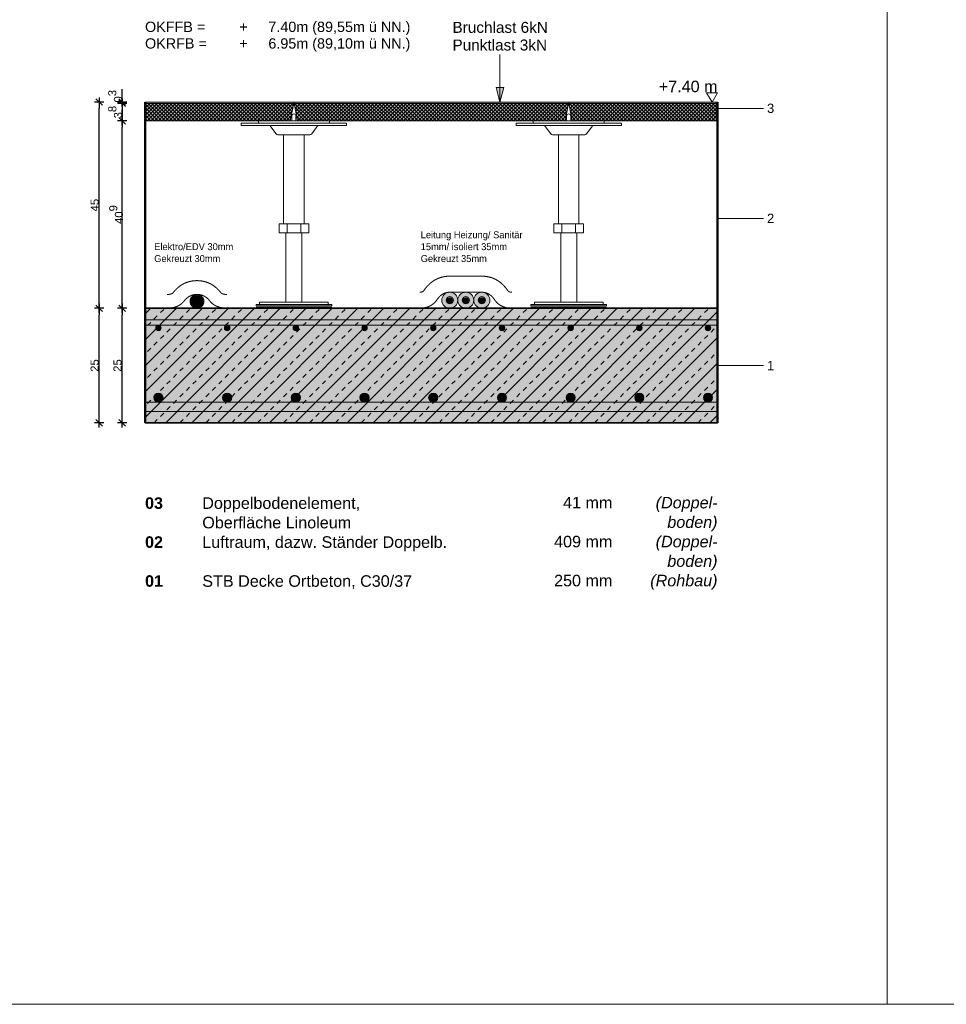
# Model space of a CAD drawing. Header units: metres. Extents: x 0.9 to 30.1, y -10.7 to 8.6.
# Tile 246 of 256: x 18.1 to 20.1, y 1.8 to 3.9. Entities that reach past the tile are written whole.
import ezdxf

# ---------------------------------------------------------------- set-up
doc = ezdxf.new("R2010")
doc.units = ezdxf.units.M
doc.header["$PDMODE"] = 1
doc.header["$PDSIZE"] = -2
doc.linetypes.add('ISO-03 Gestrichelt mit Abstand', pattern=[0.6096, 0.24384, -0.36576])
doc.layers.get('0').update_dxf_attribs({"lineweight": 25})
doc.layers.add('Bemaßung', color=7, linetype='Continuous', lineweight=9)
doc.layers.add('Keine', color=7, linetype='Continuous', lineweight=9)
doc.layers.get('0').freeze()
doc.styles.add('Arial', font='arial.ttf')
doc.styles.add('Arial (bold)', font='arialbd.ttf')
doc.styles.add('Arial (italic)', font='ariali.ttf')
doc.styles.add('Century Gothic', font='GOTHIC.TTF')
doc.dimstyles.new('boris100', dxfattribs={"dimtxt": 17.652669, "dimasz": 0.001414, "dimexe": 0.001, "dimexo": 0.01, "dimgap": 0.0001, "dimtad": 1, "dimdec": 4, "dimtxsty": 'Arial', "dimblk": 'VW_SLASH', "dimblk1": 'VW_SLASH', "dimblk2": 'VW_SLASH', "dimcen": 0, "dimdle": 0.001, "dimadec": 3, "dimazin": 0, "dimtfac": 0.8, "dimtdec": 4, "dimtix": 1, "dimtmove": 0, "dimatfit": 0, "dimldrblk": 'VW_FILLEDARROW', "dimfxl": 0.001, "dimfxlon": 1, "dimfrac": 2, "dimtolj": 1, "dimarcsym": 0})
pattern_1 = [(45, (0, 0), (0, -0.008), []), (-45, (0, 0), (0.008, 0), [])]

# ---------------------------------------------------------------- blocks, each defined once
blk = doc.blocks.new('VW_SLASH')
at = {"color": 0, "linetype": 'ByBlock', "lineweight": -2, "transparency": 16777216}
blk.add_line((0.71, 0), (-1, 0), dxfattribs=at)
at = {"color": 0, "linetype": 'Continuous', "lineweight": 20, "transparency": 16777216, "flags": 128}
blk.add_lwpolyline([(0.5, 0.5), (-0.5, -0.5)], dxfattribs=at)
blk = doc.blocks.new('*D85')
at = {"layer": 'Bemaßung', "color": 0, "lineweight": -2}
for p, q in [((18.2894, 3.7689), (18.2694, 3.7689)), ((18.2794, 3.333), (18.2794, 3.7548)), ((18.2894, 3.3189), (18.2694, 3.3189))]:
    blk.add_line(p, q, dxfattribs=at)
at = {"layer": 'Defpoints', "color": 0}
for p in [(18.2794, 3.7689), (18.3794, 3.7689), (18.3794, 3.3189)]:
    blk.add_point(p, dxfattribs=at)
at = {"layer": 'Bemaßung', "color": 0, "lineweight": -2, "xscale": 0.014138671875, "yscale": 0.014138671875, "zscale": 0.014138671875}
for p, rotation in [((18.2794, 3.7689), 90), ((18.2794, 3.3189), 270)]:
    blk.add_blockref('VW_SLASH', p, dxfattribs=dict(at, rotation=rotation))
at = {"layer": 'Bemaßung', "color": 0, "insert": (18.2694, 3.5439), "char_height": 0.01765, "attachment_point": 5, "rotation": 90, "style": 'Arial'}
blk.add_mtext('\\A1;45', dxfattribs=at)
blk = doc.blocks.new('VW_FILLEDARROW')
at = {"linetype": 'Continuous', "lineweight": 5, "true_color": 0xb9b9b9, "transparency": 16777216}
h = blk.add_hatch(dxfattribs=at)
h.set_pattern_fill('Dämm', color=9, style=0, pattern_type=2)
h.set_pattern_definition([(-45, (0, 0), (0.00053033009, 0.00053033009), []), (-135, (0, 0), (0.00053033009, -0.00053033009), [])])
h.paths.add_polyline_path([(-2.25, 0.6), (0, 0), (-2.25, -0.6)])
at = {"color": 0, "linetype": 'Continuous', "lineweight": 5, "transparency": 16777216, "flags": 128}
blk.add_lwpolyline([(-2.25, 0.6), (0, 0), (-2.25, -0.6)], close=True, dxfattribs=at)
blk = doc.blocks.new('*D86')
at = {"layer": 'Bemaßung', "color": 0, "lineweight": -2}
for p, q in [((18.2894, 3.3189), (18.2694, 3.3189)), ((18.2794, 3.083), (18.2794, 3.3048)), ((18.2894, 3.0689), (18.2694, 3.0689))]:
    blk.add_line(p, q, dxfattribs=at)
at = {"layer": 'Defpoints', "color": 0}
for p in [(18.2794, 3.3189), (18.3794, 3.3189), (18.3794, 3.0689)]:
    blk.add_point(p, dxfattribs=at)
at = {"layer": 'Bemaßung', "color": 0, "lineweight": -2, "xscale": 0.014138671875, "yscale": 0.014138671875, "zscale": 0.014138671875}
for p, rotation in [((18.2794, 3.3189), 90), ((18.2794, 3.0689), 270)]:
    blk.add_blockref('VW_SLASH', p, dxfattribs=dict(at, rotation=rotation))
at = {"layer": 'Bemaßung', "color": 0, "insert": (18.2694, 3.1939), "char_height": 0.01765, "attachment_point": 5, "rotation": 90, "style": 'Arial'}
blk.add_mtext('\\A1;25', dxfattribs=at)
blk = doc.blocks.new('*D87')
at = {"layer": 'Bemaßung', "color": 0, "lineweight": -2}
for p, q in [((18.3294, 3.783), (18.3294, 3.7972)), ((18.3394, 3.7689), (18.3194, 3.7689)), ((18.3394, 3.7659), (18.3194, 3.7659)), ((18.3294, 3.7659), (18.3294, 3.7689)), ((18.3294, 3.7518), (18.3294, 3.7376))]:
    blk.add_line(p, q, dxfattribs=at)
at = {"layer": 'Defpoints', "color": 0}
for p in [(18.3294, 3.7689), (18.3794, 3.7689), (18.3794, 3.7659)]:
    blk.add_point(p, dxfattribs=at)
at = {"layer": 'Bemaßung', "color": 0, "lineweight": -2, "xscale": 0.014138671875, "yscale": 0.014138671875, "zscale": 0.014138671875}
for p, rotation in [((18.3294, 3.7689), 270), ((18.3294, 3.7659), 90)]:
    blk.add_blockref('VW_SLASH', p, dxfattribs=dict(at, rotation=rotation))
at = {"layer": 'Bemaßung', "color": 0, "insert": (18.3142, 3.7815), "char_height": 0.017653, "attachment_point": 5, "rotation": 90, "style": 'Arial'}
blk.add_mtext('\\A1;0\\S3^ ;', dxfattribs=at)
blk = doc.blocks.new('*D88')
at = {"layer": 'Bemaßung', "color": 0, "lineweight": -2}
for p, q in [((18.3394, 3.7659), (18.3194, 3.7659)), ((18.3294, 3.742), (18.3294, 3.7518)), ((18.3394, 3.7279), (18.3194, 3.7279))]:
    blk.add_line(p, q, dxfattribs=at)
at = {"layer": 'Defpoints', "color": 0}
for p in [(18.3294, 3.7659), (18.3794, 3.7659), (18.3794, 3.7279)]:
    blk.add_point(p, dxfattribs=at)
at = {"layer": 'Bemaßung', "color": 0, "lineweight": -2, "xscale": 0.014138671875, "yscale": 0.014138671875, "zscale": 0.014138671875}
for p, rotation in [((18.3294, 3.7659), 90), ((18.3294, 3.7279), 270)]:
    blk.add_blockref('VW_SLASH', p, dxfattribs=dict(at, rotation=rotation))
at = {"layer": 'Bemaßung', "color": 0, "insert": (18.3143, 3.7469), "char_height": 0.017653, "attachment_point": 5, "rotation": 90, "style": 'Arial'}
blk.add_mtext('\\A1;3\\S8^ ;', dxfattribs=at)
blk = doc.blocks.new('*D89')
at = {"layer": 'Bemaßung', "color": 0, "lineweight": -2}
for p, q in [((18.3394, 3.7279), (18.3194, 3.7279)), ((18.3294, 3.333), (18.3294, 3.7138)), ((18.3394, 3.3189), (18.3194, 3.3189))]:
    blk.add_line(p, q, dxfattribs=at)
at = {"layer": 'Defpoints', "color": 0}
for p in [(18.3294, 3.7279), (18.3794, 3.7279), (18.3794, 3.3189)]:
    blk.add_point(p, dxfattribs=at)
at = {"layer": 'Bemaßung', "color": 0, "lineweight": -2, "xscale": 0.014138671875, "yscale": 0.014138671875, "zscale": 0.014138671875}
for p, rotation in [((18.3294, 3.7279), 90), ((18.3294, 3.3189), 270)]:
    blk.add_blockref('VW_SLASH', p, dxfattribs=dict(at, rotation=rotation))
at = {"layer": 'Bemaßung', "color": 0, "insert": (18.3163, 3.5234), "char_height": 0.017653, "attachment_point": 5, "rotation": 90, "style": 'Arial'}
blk.add_mtext('\\A1;40\\S9^ ;', dxfattribs=at)
blk = doc.blocks.new('*D90')
at = {"layer": 'Bemaßung', "color": 0, "lineweight": -2}
for p, q in [((18.3394, 3.3189), (18.3194, 3.3189)), ((18.3294, 3.083), (18.3294, 3.3048)), ((18.3394, 3.0689), (18.3194, 3.0689))]:
    blk.add_line(p, q, dxfattribs=at)
at = {"layer": 'Defpoints', "color": 0}
for p in [(18.3294, 3.3189), (18.3794, 3.3189), (18.3794, 3.0689)]:
    blk.add_point(p, dxfattribs=at)
at = {"layer": 'Bemaßung', "color": 0, "lineweight": -2, "xscale": 0.014138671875, "yscale": 0.014138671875, "zscale": 0.014138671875}
for p, rotation in [((18.3294, 3.3189), 90), ((18.3294, 3.0689), 270)]:
    blk.add_blockref('VW_SLASH', p, dxfattribs=dict(at, rotation=rotation))
at = {"layer": 'Bemaßung', "color": 0, "insert": (18.3194, 3.1939), "char_height": 0.01765, "attachment_point": 5, "rotation": 90, "style": 'Arial'}
blk.add_mtext('\\A1;25', dxfattribs=at)

msp = doc.modelspace()

# ---------------------------------------------------------------- hatches: boundary and pattern name
at = {"layer": 'Keine', "linetype": 'Continuous', "lineweight": 0, "transparency": 33554687}
msp.add_hatch(color=7, dxfattribs=at).paths.add_polyline_path([(19.16291, 3.80066), (19.1544, 3.76891), (19.14589, 3.80066)])
at = {"layer": 'Keine', "linetype": 'Continuous', "lineweight": 0, "true_color": 0xffaa00, "transparency": 33554687}
for points in [[(18.3794, 3.76891), (18.7044, 3.76891), (18.7044, 3.76591), (18.3794, 3.76591)], [(18.7044, 3.76891), (19.3044, 3.76891), (19.3044, 3.76591), (18.7044, 3.76591)], [(19.3044, 3.76891), (19.6294, 3.76891), (19.6294, 3.76591), (19.3044, 3.76591)]]:
    msp.add_hatch(color=40, dxfattribs=at).paths.add_polyline_path(points)
at = {"layer": 'Keine', "linetype": 'Continuous', "lineweight": 0, "true_color": 0xeeeeee, "transparency": 33554687}
for points in [[(18.69664, 3.72791), (18.70405, 3.76591), (18.3794, 3.76591), (18.3794, 3.72791)], [(19.29664, 3.72791), (19.30405, 3.76591), (18.70475, 3.76591), (18.71216, 3.72791)], [(19.6294, 3.72791), (19.6294, 3.76591), (19.30475, 3.76591), (19.31216, 3.72791)], [(18.48657, 3.34473), (18.48731, 3.34513), (18.48805, 3.34547), (18.48881, 3.34575), (18.48959, 3.34599), (18.49037, 3.34617), (18.49118, 3.3463), (18.49199, 3.34638), (18.49282, 3.34641), (18.49365, 3.34638), (18.49447, 3.3463), (18.49527, 3.34617), (18.49606, 3.34599), (18.49684, 3.34575), (18.4976, 3.34547), (18.49834, 3.34513), (18.49907, 3.34473), (18.49978, 3.3443), (18.50045, 3.34382), (18.50108, 3.3433), (18.50167, 3.34275), (18.50222, 3.34216), (18.50274, 3.34153), (18.50321, 3.34086), (18.50365, 3.34016), (18.50404, 3.33943), (18.50438, 3.33868), (18.50467, 3.33792), (18.50491, 3.33714), (18.50509, 3.33636), (18.50522, 3.33555), (18.5053, 3.33474), (18.50532, 3.33391), (18.5053, 3.33308), (18.50522, 3.33226), (18.50509, 3.33146), (18.50491, 3.33067), (18.50467, 3.3299), (18.50438, 3.32914), (18.50404, 3.32839), (18.50365, 3.32766), (18.50321, 3.32695), (18.50274, 3.32628), (18.50222, 3.32565), (18.50167, 3.32506), (18.50108, 3.32451), (18.50045, 3.324), (18.49978, 3.32352), (18.49907, 3.32308), (18.49834, 3.32269), (18.4976, 3.32235), (18.49684, 3.32206), (18.49606, 3.32183), (18.49527, 3.32164), (18.49447, 3.32151), (18.49365, 3.32143), (18.49282, 3.32141), (18.49199, 3.32143), (18.49118, 3.32151), (18.49037, 3.32164), (18.48959, 3.32183), (18.48881, 3.32206), (18.48805, 3.32235), (18.48731, 3.32269), (18.48657, 3.32308), (18.48587, 3.32352), (18.4852, 3.324), (18.48457, 3.32451), (18.48398, 3.32506), (18.48343, 3.32565), (18.48291, 3.32628), (18.48244, 3.32695), (18.482, 3.32766), (18.48161, 3.32839), (18.48127, 3.32914), (18.48098, 3.3299), (18.48074, 3.33067), (18.48056, 3.33146), (18.48043, 3.33226), (18.48035, 3.33308), (18.48032, 3.33391), (18.48035, 3.33474), (18.48043, 3.33555), (18.48056, 3.33636), (18.48074, 3.33714), (18.48098, 3.33792), (18.48127, 3.33868), (18.48161, 3.33943), (18.482, 3.34016), (18.48244, 3.34086), (18.48291, 3.34153), (18.48343, 3.34216), (18.48398, 3.34275), (18.48457, 3.3433), (18.4852, 3.34382), (18.48587, 3.3443)]]:
    msp.add_hatch(color=7, dxfattribs=at).paths.add_polyline_path(points)
at = {"layer": 'Keine', "linetype": 'Continuous', "lineweight": 5, "transparency": 33554687}
h = msp.add_hatch(dxfattribs=at)
h.set_pattern_fill('Dämmung FBHdvDfv', style=0, pattern_type=2)
h.set_pattern_definition(pattern_1)
h.paths.add_polyline_path([(18.69664, 3.72791), (18.70405, 3.76591), (18.3794, 3.76591), (18.3794, 3.72791)])
h = msp.add_hatch(dxfattribs=at)
h.set_pattern_fill('Dämmung FBHdvDfv', style=0, pattern_type=2)
h.set_pattern_definition(pattern_1)
h.paths.add_polyline_path([(19.29664, 3.72791), (19.30405, 3.76591), (18.70475, 3.76591), (18.71216, 3.72791)])
h = msp.add_hatch(dxfattribs=at)
h.set_pattern_fill('Dämmung FBHdvDfv', style=0, pattern_type=2)
h.set_pattern_definition(pattern_1)
h.paths.add_polyline_path([(19.6294, 3.72791), (19.6294, 3.76591), (19.30475, 3.76591), (19.31216, 3.72791)])
at = {"layer": 'Keine', "linetype": 'Continuous', "lineweight": 0, "true_color": 0xaaaaaa, "transparency": 33554687}
h = msp.add_hatch(color=253, dxfattribs=at)
edge = h.paths.add_edge_path()
edge.add_arc((19.04473, 3.33641), 0.0175, 0, 360)
at = {"layer": 'Keine', "linetype": 'Continuous', "lineweight": 0, "true_color": 0x808080, "transparency": 33554687}
msp.add_hatch(color=8, dxfattribs=at).paths.add_polyline_path([(18.48532, 3.3469), (18.4862, 3.34737), (18.4871, 3.34778), (18.48801, 3.34812), (18.48894, 3.34841), (18.48989, 3.34863), (18.49085, 3.34878), (18.49183, 3.34888), (18.49282, 3.34891), (18.49382, 3.34888), (18.4948, 3.34878), (18.49576, 3.34863), (18.49671, 3.34841), (18.49764, 3.34812), (18.49855, 3.34778), (18.49945, 3.34737), (18.50032, 3.3469), (18.50117, 3.34637), (18.50197, 3.3458), (18.50273, 3.34518), (18.50344, 3.34452), (18.5041, 3.34381), (18.50472, 3.34306), (18.50529, 3.34225), (18.50581, 3.34141), (18.50629, 3.34053), (18.50669, 3.33963), (18.50704, 3.33872), (18.50732, 3.33779), (18.50754, 3.33685), (18.5077, 3.33588), (18.50779, 3.3349), (18.50782, 3.33391), (18.50779, 3.33291), (18.5077, 3.33193), (18.50754, 3.33097), (18.50732, 3.33002), (18.50704, 3.32909), (18.50669, 3.32818), (18.50629, 3.32729), (18.50581, 3.32641), (18.50529, 3.32556), (18.50472, 3.32476), (18.5041, 3.324), (18.50344, 3.32329), (18.50273, 3.32263), (18.50197, 3.32201), (18.50117, 3.32144), (18.50032, 3.32092), (18.49945, 3.32045), (18.49855, 3.32004), (18.49764, 3.31969), (18.49671, 3.31941), (18.49576, 3.31919), (18.4948, 3.31903), (18.49382, 3.31894), (18.49282, 3.31891), (18.49183, 3.31894), (18.49085, 3.31903), (18.48989, 3.31919), (18.48894, 3.31941), (18.48801, 3.31969), (18.4871, 3.32004), (18.4862, 3.32045), (18.48532, 3.32092), (18.48448, 3.32144), (18.48368, 3.32201), (18.48292, 3.32263), (18.48221, 3.32329), (18.48155, 3.324), (18.48093, 3.32476), (18.48036, 3.32556), (18.47983, 3.32641), (18.47936, 3.32729), (18.47895, 3.32818), (18.47861, 3.32909), (18.47833, 3.33002), (18.47811, 3.33097), (18.47795, 3.33193), (18.47786, 3.33291), (18.47782, 3.33391), (18.47786, 3.3349), (18.47795, 3.33588), (18.47811, 3.33685), (18.47833, 3.33779), (18.47861, 3.33872), (18.47895, 3.33963), (18.47936, 3.34053), (18.47983, 3.34141), (18.48036, 3.34225), (18.48093, 3.34306), (18.48155, 3.34381), (18.48221, 3.34452), (18.48292, 3.34518), (18.48368, 3.3458), (18.48448, 3.34637)])
at = {"layer": 'Keine', "linetype": 'Continuous', "lineweight": 0, "true_color": 0xdddddd, "transparency": 33554687}
for points in [[(18.3794, 3.29391), (18.3794, 3.28191), (19.6294, 3.28191), (19.6294, 3.29391)], [(18.3794, 3.11391), (18.3794, 3.09391), (19.6294, 3.09391), (19.6294, 3.11391)]]:
    msp.add_hatch(color=254, dxfattribs=at).paths.add_polyline_path(points)
h = msp.add_hatch(color=254, dxfattribs=at)
edge = h.paths.add_edge_path()
edge.add_arc((18.40866, 3.27591), 0.006, 0, 360)
h = msp.add_hatch(color=254, dxfattribs=at)
edge = h.paths.add_edge_path()
edge.add_arc((18.55866, 3.27591), 0.006, 0, 360)
h = msp.add_hatch(color=254, dxfattribs=at)
edge = h.paths.add_edge_path()
edge.add_arc((18.70866, 3.27591), 0.006, 0, 360)
h = msp.add_hatch(color=254, dxfattribs=at)
edge = h.paths.add_edge_path()
edge.add_arc((18.85866, 3.27591), 0.006, 0, 360)
h = msp.add_hatch(color=254, dxfattribs=at)
edge = h.paths.add_edge_path()
edge.add_arc((19.00866, 3.27591), 0.006, 0, 360)
h = msp.add_hatch(color=254, dxfattribs=at)
edge = h.paths.add_edge_path()
edge.add_arc((19.15866, 3.27591), 0.006, 0, 360)
h = msp.add_hatch(color=254, dxfattribs=at)
edge = h.paths.add_edge_path()
edge.add_arc((19.30866, 3.27591), 0.006, 0, 360)
h = msp.add_hatch(color=254, dxfattribs=at)
edge = h.paths.add_edge_path()
edge.add_arc((19.45866, 3.27591), 0.006, 0, 360)
h = msp.add_hatch(color=254, dxfattribs=at)
edge = h.paths.add_edge_path()
edge.add_arc((19.60866, 3.27591), 0.006, 0, 360)
h = msp.add_hatch(color=254, dxfattribs=at)
edge = h.paths.add_edge_path()
edge.add_arc((18.40866, 3.12391), 0.01, 0, 360)
h = msp.add_hatch(color=254, dxfattribs=at)
edge = h.paths.add_edge_path()
edge.add_arc((18.55866, 3.12391), 0.01, 0, 360)
h = msp.add_hatch(color=254, dxfattribs=at)
edge = h.paths.add_edge_path()
edge.add_arc((18.70866, 3.12391), 0.01, 0, 360)
h = msp.add_hatch(color=254, dxfattribs=at)
edge = h.paths.add_edge_path()
edge.add_arc((18.85866, 3.12391), 0.01, 0, 360)
h = msp.add_hatch(color=254, dxfattribs=at)
edge = h.paths.add_edge_path()
edge.add_arc((19.00866, 3.12391), 0.01, 0, 360)
h = msp.add_hatch(color=254, dxfattribs=at)
edge = h.paths.add_edge_path()
edge.add_arc((19.15866, 3.12391), 0.01, 0, 360)
h = msp.add_hatch(color=254, dxfattribs=at)
edge = h.paths.add_edge_path()
edge.add_arc((19.30866, 3.12391), 0.01, 0, 360)
h = msp.add_hatch(color=254, dxfattribs=at)
edge = h.paths.add_edge_path()
edge.add_arc((19.45866, 3.12391), 0.01, 0, 360)
h = msp.add_hatch(color=254, dxfattribs=at)
edge = h.paths.add_edge_path()
edge.add_arc((19.60866, 3.12391), 0.01, 0, 360)

# ---------------------------------------------------------------- linework, layer by layer
at = {"layer": 'Keine', "color": 7, "linetype": 'Continuous', "lineweight": 9, "transparency": 33554687}
msp.add_line((19.1544, 3.87296), (19.1544, 3.76891), dxfattribs=at)
at = {"layer": 'Keine', "color": 255, "lineweight": 50}
for p, q in [((18.3794, 3.76891), (18.3794, 3.06891)), ((19.6294, 3.06891), (19.6294, 3.76891))]:
    msp.add_line(p, q, dxfattribs=at)
at = {"layer": 'Keine', "color": 253, "linetype": 'Continuous', "lineweight": 9, "true_color": 0xaaaaaa, "transparency": 33554687}
for p, q in [((19.7294, 3.75509), (19.6294, 3.75509)), ((19.7294, 3.51491), (19.6294, 3.51491)), ((19.7294, 3.19391), (19.6294, 3.19391))]:
    msp.add_line(p, q, dxfattribs=at)
at = {"layer": 'Keine', "color": 255, "flags": 128}
msp.add_lwpolyline([(20, 4.2), (22, 4.2), (22, 1.8), (20, 1.8)], close=True, dxfattribs=at)
at = {"layer": 'Keine', "color": 7, "linetype": 'Continuous', "lineweight": 5, "transparency": 33554687, "flags": 128}
for points in [[(19.16291, 3.80066), (19.1544, 3.76891), (19.14589, 3.80066)], [(18.3794, 3.76891), (18.7044, 3.76891), (18.7044, 3.76591), (18.3794, 3.76591)], [(18.69664, 3.72791), (18.70405, 3.76591), (18.3794, 3.76591), (18.3794, 3.72791)], [(18.7044, 3.76891), (19.3044, 3.76891), (19.3044, 3.76591), (18.7044, 3.76591)], [(19.29664, 3.72791), (19.30405, 3.76591), (18.70475, 3.76591), (18.71216, 3.72791)], [(19.3044, 3.76891), (19.6294, 3.76891), (19.6294, 3.76591), (19.3044, 3.76591)], [(19.6294, 3.72791), (19.6294, 3.76591), (19.30475, 3.76591), (19.31216, 3.72791)]]:
    msp.add_lwpolyline(points, close=True, dxfattribs=at)
at = {"layer": 'Keine', "color": 7, "linetype": 'Continuous', "lineweight": 13, "transparency": 33554687, "flags": 128}
msp.add_lwpolyline([(19.60544, 3.78891), (19.61742, 3.76891), (19.6294, 3.78891)], close=True, dxfattribs=at)
at = {"layer": 'Keine', "color": 9, "linetype": 'Continuous', "lineweight": 13, "transparency": 33554687, "flags": 128}
for points in [[(18.3794, 3.29391), (18.3794, 3.28191), (19.6294, 3.28191), (19.6294, 3.29391)], [(18.3794, 3.11391), (18.3794, 3.09391), (19.6294, 3.09391), (19.6294, 3.11391)]]:
    msp.add_lwpolyline(points, close=True, dxfattribs=at)
at = {"layer": 'Keine', "lineweight": 9, "transparency": 33554687}
msp.add_circle((19.04473, 3.33641), 0.0175, dxfattribs=at)
at = {"layer": 'Keine', "color": 9, "linetype": 'Continuous', "lineweight": 13, "transparency": 33554687}
for centre, radius in [((18.40866, 3.27591), 0.006), ((18.55866, 3.27591), 0.006), ((18.70866, 3.27591), 0.006), ((18.85866, 3.27591), 0.006), ((19.00866, 3.27591), 0.006), ((19.15866, 3.27591), 0.006), ((19.30866, 3.27591), 0.006), ((19.45866, 3.27591), 0.006), ((19.60866, 3.27591), 0.006), ((18.40866, 3.12391), 0.01), ((18.55866, 3.12391), 0.01), ((18.70866, 3.12391), 0.01), ((18.85866, 3.12391), 0.01), ((19.00866, 3.12391), 0.01), ((19.15866, 3.12391), 0.01), ((19.30866, 3.12391), 0.01), ((19.45866, 3.12391), 0.01), ((19.60866, 3.12391), 0.01)]:
    msp.add_circle(centre, radius, dxfattribs=at)
at = {"layer": 'Keine', "color": 7, "linetype": 'ISO-03 Gestrichelt mit Abstand', "lineweight": 13, "transparency": 33554687}
for points, knots in [([(18.55777, 3.34887), (18.54754, 3.34939), (18.52477, 3.37871), (18.49302, 3.37914), (18.49282, 3.37914), (18.49261, 3.37914), (18.46087, 3.37871), (18.43809, 3.34939), (18.42787, 3.34887)], [0, 0, 0, 0.0599311, 0.497178, 0.5, 0.5, 0.502822, 0.9400689, 1, 1, 1]), ([(18.55623, 3.31891), (18.53228, 3.32013), (18.50993, 3.34891), (18.49282, 3.34914), (18.4757, 3.34891), (18.45335, 3.32013), (18.4294, 3.31891)], [0, 0, 0, 0.25, 0.5, 0.5, 0.75, 1, 1, 1])]:
    msp.add_open_spline(points, degree=2, knots=knots, dxfattribs=at)
at = {"layer": 'Keine', "lineweight": 9, "transparency": 33554687}
for points in [[(18.48532, 3.3469), (18.4888, 3.34891), (18.49684, 3.34891), (18.5038, 3.34489), (18.50782, 3.33793), (18.50782, 3.32989), (18.5038, 3.32293), (18.49684, 3.31891), (18.4888, 3.31891), (18.48184, 3.32293), (18.47782, 3.32989), (18.47782, 3.33793), (18.48184, 3.34489), (18.48532, 3.3469)], [(18.48657, 3.34473), (18.48947, 3.34641), (18.49617, 3.34641), (18.50197, 3.34306), (18.50532, 3.33726), (18.50532, 3.33056), (18.50197, 3.32476), (18.49617, 3.32141), (18.48947, 3.32141), (18.48367, 3.32476), (18.48032, 3.33056), (18.48032, 3.33726), (18.48367, 3.34306), (18.48657, 3.34473)]]:
    msp.add_open_spline(points, degree=2, dxfattribs=at)

# ---------------------------------------------------------------- texts
at = {"layer": 'Keine', "color": 7, "transparency": 33554687, "line_spacing_factor": 0.969122, "style": 'Arial'}
for s, insert, char_height, attachment_point in [('\\pxt1.297;OKFFB =^I   +^I7.40m (89,55m ü NN.)\\POKRFB =^I   +^I6.95m (89,10m ü NN.)', (18.3794, 3.94423), 0.0224389, 1), ('Bruchlast 6kN', (19.05068, 3.94384), 0.0239572, 1), ('Punktlast 3kN', (19.05068, 3.9053), 0.0239572, 1), ('3 ', (19.75317, 3.75509), 0.020374, 6), ('2 ', (19.75317, 3.51491), 0.020374, 6), ('1 ', (19.75317, 3.19391), 0.020374, 6)]:
    msp.add_mtext(s, dxfattribs=dict(at, insert=insert, char_height=char_height, attachment_point=attachment_point))
at = {"layer": 'Keine', "color": 7, "transparency": 33554687, "insert": (19.6294, 3.78997), "char_height": 0.025218, "attachment_point": 9, "rotation": 0.00136, "line_spacing_factor": 0.969122, "style": 'Arial'}
msp.add_mtext('+7.40 m', dxfattribs=at)
at = {"layer": 'Keine', "color": 7, "transparency": 33554687}
for s, insert, char_height, width, attachment_point, line_spacing_factor, style in [('Leitung Heizung/ Sanitär 15mm/ isoliert 35mm\\P{\\C8;Gekreuzt 35mm}', (18.98131, 3.41954), 0.015186, 0.2367649, 7, 1.024381, 'Century Gothic'), ('Elektro/EDV 30mm\\P{\\C8;Gekreuzt 30mm}', (18.3994, 3.41954), 0.015186, 0.2658546, 7, 1.024381, 'Century Gothic'), (' 41 mm\\P\\P409 mm\\P\\P250 mm', (19.39978, 2.90738), 0.025218, 0.1510902, 3, 1.011258, 'Arial'), ('(Doppel-\\Pboden)\\P(Doppel-\\Pboden)\\P(Rohbau)', (19.6294, 2.90738), 0.025218, 0.1510902, 3, 1.011258, 'Arial (italic)')]:
    msp.add_mtext(s, dxfattribs=dict(at, insert=insert, char_height=char_height, width=width, attachment_point=attachment_point, line_spacing_factor=line_spacing_factor, style=style))
at = {"layer": 'Keine', "color": 7, "insert": (18.3794, 2.90632), "char_height": 0.0252181, "attachment_point": 1, "line_spacing_factor": 1.011258, "style": 'Arial (bold)'}
msp.add_mtext('\\pxt4.957;03{\\fArial|b0|i0|c0|p0; }^I{\\fArial|b0|i0|c0|p0;Doppelbodenelement, \\P^IOberfläche Linoleum\\P}02^I{\\fArial|b0|i0|c0|p0;Luftraum, dazw. Ständer Doppelb.\\P\\P}01{\\fArial|b0|i0|c0|p0; ^ISTB Decke Ortbeton, C30/37 }', dxfattribs=at)

# ---------------------------------------------------------------- dimensions: what is measured, and where the dimension line sits
at = {"layer": 'Bemaßung'}
for base, p1, p2, text, override, picture, middle in [((18.3294, 3.76891), (18.3794, 3.76591), (18.3794, 3.76891), '0\\S3^ ;', {"dimtxt": 0.017653, "dimasz": 0.014139, "dimexe": 0.01, "dimgap": 0.001, "dimdec": 3, "dimpost": '<>', "dimtxsty": 'Arial', "dimdle": 0.01, "dimtix": 0, "dimtmove": 2, "dimfxl": 0.01}, '*D87', (18.3142, 3.78147)), ((18.3294, 3.76591), (18.3794, 3.72791), (18.3794, 3.76591), '3\\S8^ ;', {"dimtxt": 0.017653, "dimasz": 0.014139, "dimexe": 0.01, "dimgap": 0.000871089, "dimdec": 3, "dimpost": '<>', "dimtxsty": 'Arial', "dimdle": 0.01, "dimtmove": 2, "dimfxl": 0.01}, '*D88', (18.31433, 3.74691))]:
    dim = msp.add_linear_dim(base=base, p1=p1, p2=p2, angle=270, text=text, dimstyle='boris100', override=override, dxfattribs=at)
    dim.commit()
    dim.dimension.update_dxf_attribs({"geometry": picture, "text_midpoint": middle, "dimtype": 160})
for base, p1, p2, text, override, picture, middle in [((18.2794, 3.76891), (18.3794, 3.31891), (18.3794, 3.76891), '45', {"dimtxt": 0.017653, "dimasz": 0.014139, "dimexe": 0.01, "dimgap": 0.001, "dimpost": '<>', "dimtxsty": 'Arial', "dimdle": 0.01, "dimtmove": 2, "dimfxl": 0.01}, '*D85', (18.26942, 3.54391)), ((18.3294, 3.72791), (18.3794, 3.31891), (18.3794, 3.72791), '40\\S9^ ;', {"dimtxt": 0.017653, "dimasz": 0.014139, "dimexe": 0.01, "dimgap": 0.001, "dimdec": 3, "dimpost": '<>', "dimtxsty": 'Arial', "dimdle": 0.01, "dimtmove": 2, "dimfxl": 0.01}, '*D89', (18.31629, 3.52341)), ((18.2794, 3.31891), (18.3794, 3.06891), (18.3794, 3.31891), '25', {"dimtxt": 0.017653, "dimasz": 0.014139, "dimexe": 0.01, "dimgap": 0.001, "dimpost": '<>', "dimtxsty": 'Arial', "dimdle": 0.01, "dimtmove": 2, "dimfxl": 0.01}, '*D86', (18.26939, 3.19391)), ((18.3294, 3.31891), (18.3794, 3.06891), (18.3794, 3.31891), '25', {"dimtxt": 0.017653, "dimasz": 0.014139, "dimexe": 0.01, "dimgap": 0.001, "dimdec": 3, "dimpost": '<>', "dimtxsty": 'Arial', "dimdle": 0.01, "dimtmove": 2, "dimfxl": 0.01}, '*D90', (18.31939, 3.19391))]:
    dim = msp.add_linear_dim(base=base, p1=p1, p2=p2, angle=270, text=text, dimstyle='boris100', override=override, dxfattribs=at)
    dim.commit()
    dim.dimension.update_dxf_attribs({"geometry": picture, "text_midpoint": middle})

# ---------------------------------------------------------------- next in the draw order: wipeouts: each hides what was drawn before it
at = {"color": 255, "linetype": 'Continuous', "lineweight": 5, "transparency": 33554687}
for points in [[(18.7089, 3.73841), (18.7089, 3.72791), (18.6999, 3.72791), (18.6999, 3.73841), (18.69999, 3.73929), (18.70024, 3.74013), (18.70066, 3.74091), (18.70122, 3.74159), (18.7019, 3.74215), (18.70268, 3.74257), (18.70352, 3.74282), (18.70528, 3.74282), (18.70612, 3.74257), (18.7069, 3.74215), (18.70758, 3.74159), (18.70814, 3.74091), (18.70856, 3.74013), (18.70881, 3.73929)], [(19.3089, 3.73841), (19.3089, 3.72791), (19.2999, 3.72791), (19.2999, 3.73841), (19.29999, 3.73929), (19.30024, 3.74013), (19.30066, 3.74091), (19.30122, 3.74159), (19.3019, 3.74215), (19.30268, 3.74257), (19.30352, 3.74282), (19.30528, 3.74282), (19.30612, 3.74257), (19.3069, 3.74215), (19.30758, 3.74159), (19.30814, 3.74091), (19.30856, 3.74013), (19.30881, 3.73929)]]:
    msp.add_wipeout(points, dxfattribs=at).dxf.layer = 'Keine'

# ---------------------------------------------------------------- next in the draw order: linework, layer by layer
at = {"layer": 'Keine', "color": 7, "linetype": 'Continuous', "lineweight": 5, "transparency": 33554687, "flags": 128}
for points in [[(18.7089, 3.73841), (18.7089, 3.72791), (18.6999, 3.72791), (18.6999, 3.73841, -1), (18.7089, 3.73841)], [(19.3089, 3.73841), (19.3089, 3.72791), (19.2999, 3.72791), (19.2999, 3.73841, -1), (19.3089, 3.73841)]]:
    msp.add_lwpolyline(points, format="xyb", close=True, dxfattribs=at)

# ---------------------------------------------------------------- next in the draw order: wipeouts: each hides what was drawn before it
at = {"color": 255, "linetype": 'Continuous', "lineweight": 5, "transparency": 33554687}
for points in [[(18.5894, 3.72291), (18.8194, 3.72291), (18.8194, 3.71741), (18.5894, 3.71741)], [(19.1894, 3.72291), (19.4194, 3.72291), (19.4194, 3.71741), (19.1894, 3.71741)]]:
    msp.add_wipeout(points, dxfattribs=at).dxf.layer = 'Keine'

# ---------------------------------------------------------------- next in the draw order: linework, layer by layer
at = {"layer": 'Keine', "color": 8, "linetype": 'Continuous', "lineweight": 5, "true_color": 0x808080, "transparency": 33554687, "flags": 128}
for points in [[(18.5894, 3.72291), (18.8194, 3.72291), (18.8194, 3.71741), (18.5894, 3.71741)], [(19.1894, 3.72291), (19.4194, 3.72291), (19.4194, 3.71741), (19.1894, 3.71741)]]:
    msp.add_lwpolyline(points, close=True, dxfattribs=at)

# ---------------------------------------------------------------- next in the draw order: wipeouts: each hides what was drawn before it
at = {"color": 255, "linetype": 'Continuous', "lineweight": 5, "transparency": 33554687}
for points in [[(18.6519, 3.71741), (18.7569, 3.71741), (18.7434, 3.69941), (18.74302, 3.69897), (18.7426, 3.69857), (18.74214, 3.69822), (18.74163, 3.69794), (18.7411, 3.69771), (18.74055, 3.69754), (18.73998, 3.69744), (18.7394, 3.69741), (18.6694, 3.69741), (18.66882, 3.69744), (18.66825, 3.69754), (18.66769, 3.69771), (18.66716, 3.69794), (18.66666, 3.69822), (18.66619, 3.69857), (18.66577, 3.69897), (18.6654, 3.69941)], [(19.2519, 3.71741), (19.3569, 3.71741), (19.3434, 3.69941), (19.34302, 3.69897), (19.3426, 3.69857), (19.34214, 3.69822), (19.34163, 3.69794), (19.3411, 3.69771), (19.34055, 3.69754), (19.33998, 3.69744), (19.3394, 3.69741), (19.2694, 3.69741), (19.26882, 3.69744), (19.26825, 3.69754), (19.26769, 3.69771), (19.26716, 3.69794), (19.26666, 3.69822), (19.26619, 3.69857), (19.26577, 3.69897), (19.2654, 3.69941)]]:
    msp.add_wipeout(points, dxfattribs=at).dxf.layer = 'Keine'

# ---------------------------------------------------------------- next in the draw order: linework, layer by layer
at = {"layer": 'Keine', "color": 7, "linetype": 'Continuous', "lineweight": 5, "transparency": 33554687, "flags": 128}
for points in [[(18.6519, 3.71741), (18.7569, 3.71741), (18.7434, 3.69941, -0.236068), (18.7394, 3.69741), (18.6694, 3.69741, -0.236068), (18.6654, 3.69941)], [(19.2519, 3.71741), (19.3569, 3.71741), (19.3434, 3.69941, -0.236068), (19.3394, 3.69741), (19.2694, 3.69741, -0.236068), (19.2654, 3.69941)]]:
    msp.add_lwpolyline(points, format="xyb", close=True, dxfattribs=at)

# ---------------------------------------------------------------- next in the draw order: wipeouts: each hides what was drawn before it
at = {"color": 255, "linetype": 'Continuous', "lineweight": 5, "transparency": 33554687}
for points in [[(18.6269, 3.72291), (18.6269, 3.72691), (18.6469, 3.72791), (18.7619, 3.72791), (18.7819, 3.72691), (18.7819, 3.72291)], [(19.2269, 3.72291), (19.2269, 3.72691), (19.2469, 3.72791), (19.3619, 3.72791), (19.3819, 3.72691), (19.3819, 3.72291)], [(18.6819, 3.69741), (18.7269, 3.69741), (18.7269, 3.50341), (18.6819, 3.50341)], [(19.2819, 3.69741), (19.3269, 3.69741), (19.3269, 3.50341), (19.2819, 3.50341)]]:
    msp.add_wipeout(points, dxfattribs=at).dxf.layer = 'Keine'

# ---------------------------------------------------------------- next in the draw order: linework, layer by layer
at = {"layer": 'Keine', "color": 7, "linetype": 'Continuous', "lineweight": 5, "transparency": 33554687, "flags": 128}
for points in [[(18.6269, 3.72291), (18.6269, 3.72691), (18.6469, 3.72791), (18.7619, 3.72791), (18.7819, 3.72691), (18.7819, 3.72291)], [(19.2269, 3.72291), (19.2269, 3.72691), (19.2469, 3.72791), (19.3619, 3.72791), (19.3819, 3.72691), (19.3819, 3.72291)], [(18.6819, 3.69741), (18.7269, 3.69741), (18.7269, 3.50341), (18.6819, 3.50341)], [(19.2819, 3.69741), (19.3269, 3.69741), (19.3269, 3.50341), (19.2819, 3.50341)]]:
    msp.add_lwpolyline(points, close=True, dxfattribs=at)

# ---------------------------------------------------------------- next in the draw order: wipeouts: each hides what was drawn before it
at = {"color": 255, "linetype": 'Continuous', "lineweight": 5, "transparency": 33554687}
for points in [[(18.6719, 3.50341), (18.7369, 3.50341), (18.7369, 3.48341), (18.6719, 3.48341)], [(19.2719, 3.50341), (19.3369, 3.50341), (19.3369, 3.48341), (19.2719, 3.48341)]]:
    msp.add_wipeout(points, dxfattribs=at).dxf.layer = 'Keine'

# ---------------------------------------------------------------- next in the draw order: linework, layer by layer
at = {"layer": 'Keine', "color": 7, "linetype": 'Continuous', "lineweight": 5, "transparency": 33554687, "flags": 128}
for points in [[(18.6719, 3.50341), (18.7369, 3.50341), (18.7369, 3.48341), (18.6719, 3.48341)], [(19.2719, 3.50341), (19.3369, 3.50341), (19.3369, 3.48341), (19.2719, 3.48341)]]:
    msp.add_lwpolyline(points, close=True, dxfattribs=at)

# ---------------------------------------------------------------- next in the draw order: wipeouts: each hides what was drawn before it
at = {"color": 255, "linetype": 'Continuous', "lineweight": 5, "transparency": 33554687}
for points in [[(18.7194, 3.50341), (18.7369, 3.50341), (18.7369, 3.48341), (18.7194, 3.48341)], [(19.3194, 3.50341), (19.3369, 3.50341), (19.3369, 3.48341), (19.3194, 3.48341)]]:
    msp.add_wipeout(points, dxfattribs=at).dxf.layer = 'Keine'

# ---------------------------------------------------------------- next in the draw order: linework, layer by layer
at = {"layer": 'Keine', "color": 7, "linetype": 'Continuous', "lineweight": 5, "transparency": 33554687, "flags": 128}
for points in [[(18.7194, 3.50341), (18.7369, 3.50341), (18.7369, 3.48341), (18.7194, 3.48341)], [(19.3194, 3.50341), (19.3369, 3.50341), (19.3369, 3.48341), (19.3194, 3.48341)]]:
    msp.add_lwpolyline(points, close=True, dxfattribs=at)

# ---------------------------------------------------------------- next in the draw order: wipeouts: each hides what was drawn before it
at = {"color": 255, "linetype": 'Continuous', "lineweight": 5, "transparency": 33554687}
for points in [[(18.6869, 3.48341), (18.7219, 3.48341), (18.7219, 3.33241), (18.6869, 3.33241)], [(19.2869, 3.48341), (19.3219, 3.48341), (19.3219, 3.33241), (19.2869, 3.33241)]]:
    msp.add_wipeout(points, dxfattribs=at).dxf.layer = 'Keine'

# ---------------------------------------------------------------- next in the draw order: linework, layer by layer
at = {"layer": 'Keine', "color": 7, "linetype": 'Continuous', "lineweight": 5, "transparency": 33554687, "flags": 128}
for points in [[(18.6869, 3.48341), (18.7219, 3.48341), (18.7219, 3.33241), (18.6869, 3.33241)], [(19.2869, 3.48341), (19.3219, 3.48341), (19.3219, 3.33241), (19.2869, 3.33241)]]:
    msp.add_lwpolyline(points, close=True, dxfattribs=at)

# ---------------------------------------------------------------- next in the draw order: wipeouts: each hides what was drawn before it
at = {"color": 255, "linetype": 'Continuous', "lineweight": 5, "transparency": 33554687}
for points in [[(18.6719, 3.50341), (18.6894, 3.50341), (18.6894, 3.48341), (18.6719, 3.48341)], [(19.2719, 3.50341), (19.2894, 3.50341), (19.2894, 3.48341), (19.2719, 3.48341)], [(18.6294, 3.33241), (18.7794, 3.33241), (18.7794, 3.32741), (18.6294, 3.32741)], [(19.2294, 3.33241), (19.3794, 3.33241), (19.3794, 3.32741), (19.2294, 3.32741)]]:
    msp.add_wipeout(points, dxfattribs=at).dxf.layer = 'Keine'

# ---------------------------------------------------------------- next in the draw order: linework, layer by layer
at = {"layer": 'Keine', "color": 7, "linetype": 'Continuous', "lineweight": 5, "transparency": 33554687, "flags": 128}
for points in [[(18.6719, 3.50341), (18.6894, 3.50341), (18.6894, 3.48341), (18.6719, 3.48341)], [(19.2719, 3.50341), (19.2894, 3.50341), (19.2894, 3.48341), (19.2719, 3.48341)], [(18.6294, 3.33241), (18.7794, 3.33241), (18.7794, 3.32741), (18.6294, 3.32741)], [(19.2294, 3.33241), (19.3794, 3.33241), (19.3794, 3.32741), (19.2294, 3.32741)]]:
    msp.add_lwpolyline(points, close=True, dxfattribs=at)

# ---------------------------------------------------------------- next in the draw order: wipeouts: each hides what was drawn before it
at = {"color": 255, "linetype": 'Continuous', "lineweight": 5, "transparency": 33554687}
for points in [[(18.6219, 3.32741), (18.7869, 3.32741), (18.7869, 3.32391), (18.6219, 3.32391)], [(19.2219, 3.32741), (19.3869, 3.32741), (19.3869, 3.32391), (19.2219, 3.32391)]]:
    msp.add_wipeout(points, dxfattribs=at).dxf.layer = 'Keine'

# ---------------------------------------------------------------- next in the draw order: hatches: boundary and pattern name
at = {"layer": 'Keine', "linetype": 'Continuous', "lineweight": 0, "true_color": 0xc0c0c0, "transparency": 33554687}
msp.add_hatch(color=9, dxfattribs=at).paths.add_polyline_path([(18.3794, 3.31891), (19.6294, 3.31891), (19.6294, 3.06891), (18.3794, 3.06891)])
at = {"layer": 'Keine', "linetype": 'Continuous', "lineweight": 13, "true_color": 0x333333, "transparency": 33554687}
h = msp.add_hatch(dxfattribs=at)
h.set_pattern_fill('Stahlbeton-M1_10', color=250, style=0, pattern_type=2)
h.set_pattern_definition([(45, (0, 0), (0.02828427, -0.02828427), [0.01, -0.01])])
h.paths.add_polyline_path([(18.3794, 3.31891), (19.6294, 3.31891), (19.6294, 3.06891), (18.3794, 3.06891)])
at = {"layer": 'Keine', "linetype": 'Continuous', "lineweight": 13, "true_color": 0x4c4c4c, "transparency": 33554687}
h = msp.add_hatch(dxfattribs=at)
h.set_pattern_fill('Stahlbeton-M1_10-1', color=251, style=0, pattern_type=2)
h.set_pattern_definition([(-135, (0.012426, -0.013254), (0.02828427, -0.02828427), [])])
h.paths.add_polyline_path([(18.3794, 3.31891), (19.6294, 3.31891), (19.6294, 3.06891), (18.3794, 3.06891)])

# ---------------------------------------------------------------- next in the draw order: linework, layer by layer
at = {"layer": 'Keine', "color": 7, "linetype": 'ISO-03 Gestrichelt mit Abstand', "lineweight": 13, "transparency": 33554687}
for p, q in [((18.6219, 3.32141), (18.7869, 3.32141)), ((19.2219, 3.32141), (19.3869, 3.32141))]:
    msp.add_line(p, q, dxfattribs=at)
at = {"layer": 'Keine', "color": 255, "flags": 128}
msp.add_lwpolyline([(18, 4.2), (20, 4.2), (20, 1.8), (18, 1.8)], close=True, dxfattribs=at)
at = {"layer": 'Keine', "color": 7, "linetype": 'Continuous', "lineweight": 35, "transparency": 33554687, "flags": 128}
msp.add_lwpolyline([(18.3794, 3.31891), (19.6294, 3.31891), (19.6294, 3.06891), (18.3794, 3.06891)], close=True, dxfattribs=at)
at = {"layer": 'Keine', "color": 7, "linetype": 'Continuous', "lineweight": 5, "transparency": 33554687, "flags": 128}
for points in [[(18.6219, 3.32741), (18.7869, 3.32741), (18.7869, 3.32391), (18.6219, 3.32391)], [(19.2219, 3.32741), (19.3869, 3.32741), (19.3869, 3.32391), (19.2219, 3.32391)]]:
    msp.add_lwpolyline(points, close=True, dxfattribs=at)

# ---------------------------------------------------------------- next in the draw order: wipeouts: each hides what was drawn before it
at = {"color": 255, "lineweight": 9, "transparency": 33554687}
msp.add_wipeout([(19.05039, 3.33075), (19.04473, 3.32841), (19.03908, 3.33075), (19.03673, 3.33641), (19.03908, 3.34206), (19.04473, 3.34441), (19.05039, 3.34206), (19.05273, 3.33641)], dxfattribs=at).dxf.layer = 'Keine'

# ---------------------------------------------------------------- next in the draw order: hatches: boundary and pattern name
at = {"layer": 'Keine', "linetype": 'Continuous', "lineweight": 0, "true_color": 0xaaaaaa, "transparency": 33554687}
h = msp.add_hatch(color=253, dxfattribs=at)
edge = h.paths.add_edge_path()
edge.add_arc((19.07973, 3.33641), 0.0175, 0, 360)
at = {"layer": 'Keine', "linetype": 'Continuous', "lineweight": 0, "true_color": 0xeeeeee, "transparency": 33554687}
h = msp.add_hatch(color=7, dxfattribs=at)
edge = h.paths.add_edge_path()
edge.add_arc((19.04473, 3.33641), 0.006, 0, 360)

# ---------------------------------------------------------------- next in the draw order: linework, layer by layer
at = {"layer": 'Keine', "lineweight": 9, "transparency": 33554687}
for centre, radius in [((19.07973, 3.33641), 0.0175), ((19.04473, 3.33641), 0.008), ((19.04473, 3.33641), 0.006)]:
    msp.add_circle(centre, radius, dxfattribs=at)

# ---------------------------------------------------------------- next in the draw order: wipeouts: each hides what was drawn before it
at = {"color": 255, "lineweight": 9, "transparency": 33554687}
msp.add_wipeout([(19.08539, 3.33075), (19.07973, 3.32841), (19.07408, 3.33075), (19.07173, 3.33641), (19.07408, 3.34206), (19.07973, 3.34441), (19.08539, 3.34206), (19.08773, 3.33641)], dxfattribs=at).dxf.layer = 'Keine'

# ---------------------------------------------------------------- next in the draw order: hatches: boundary and pattern name
at = {"layer": 'Keine', "linetype": 'Continuous', "lineweight": 0, "true_color": 0xaaaaaa, "transparency": 33554687}
h = msp.add_hatch(color=253, dxfattribs=at)
edge = h.paths.add_edge_path()
edge.add_arc((19.11473, 3.33641), 0.0175, 0, 360)
at = {"layer": 'Keine', "linetype": 'Continuous', "lineweight": 0, "true_color": 0xeeeeee, "transparency": 33554687}
h = msp.add_hatch(color=7, dxfattribs=at)
edge = h.paths.add_edge_path()
edge.add_arc((19.07973, 3.33641), 0.006, 0, 360)

# ---------------------------------------------------------------- next in the draw order: linework, layer by layer
at = {"layer": 'Keine', "lineweight": 9, "transparency": 33554687}
for centre, radius in [((19.11473, 3.33641), 0.0175), ((19.07973, 3.33641), 0.008), ((19.07973, 3.33641), 0.006)]:
    msp.add_circle(centre, radius, dxfattribs=at)

# ---------------------------------------------------------------- next in the draw order: wipeouts: each hides what was drawn before it
at = {"color": 255, "lineweight": 9, "transparency": 33554687}
msp.add_wipeout([(19.12039, 3.33075), (19.11473, 3.32841), (19.10908, 3.33075), (19.10673, 3.33641), (19.10908, 3.34206), (19.11473, 3.34441), (19.12039, 3.34206), (19.12273, 3.33641)], dxfattribs=at).dxf.layer = 'Keine'

# ---------------------------------------------------------------- next in the draw order: hatches: boundary and pattern name
at = {"layer": 'Keine', "linetype": 'Continuous', "lineweight": 0, "true_color": 0xeeeeee, "transparency": 33554687}
h = msp.add_hatch(color=7, dxfattribs=at)
edge = h.paths.add_edge_path()
edge.add_arc((19.11473, 3.33641), 0.006, 0, 360)

# ---------------------------------------------------------------- next in the draw order: linework, layer by layer
at = {"layer": 'Keine', "lineweight": 9, "transparency": 33554687}
for radius in [0.008, 0.006]:
    msp.add_circle((19.11473, 3.33641), radius, dxfattribs=at)
at = {"layer": 'Keine', "color": 7, "linetype": 'ISO-03 Gestrichelt mit Abstand', "lineweight": 13, "transparency": 33554687}
for points, knots in [([(19.18022, 3.35385), (19.17359, 3.35424), (19.1507, 3.38835), (19.11514, 3.38891), (19.11501, 3.38891), (19.07973, 3.38891), (19.04446, 3.38891), (19.04432, 3.38891), (19.00876, 3.38835), (18.98587, 3.35424), (18.97924, 3.35385)], [0, 0, 0, 0.0224237, 0.3404351, 0.3416693, 0.3416693, 0.6583307, 0.6583307, 0.6595649, 0.9775763, 1, 1, 1]), ([(19.17815, 3.31891), (19.1542, 3.32033), (19.13184, 3.35364), (19.11473, 3.35391), (19.07973, 3.35391), (19.04473, 3.35391), (19.02762, 3.35364), (19.00527, 3.32033), (18.98131, 3.31891)], [0, 0, 0, 0.1654229, 0.3308458, 0.3308458, 0.6691542, 0.6691542, 0.8345771, 1, 1, 1])]:
    msp.add_open_spline(points, degree=2, knots=knots, dxfattribs=at)

doc.saveas('drawing.dxf')
